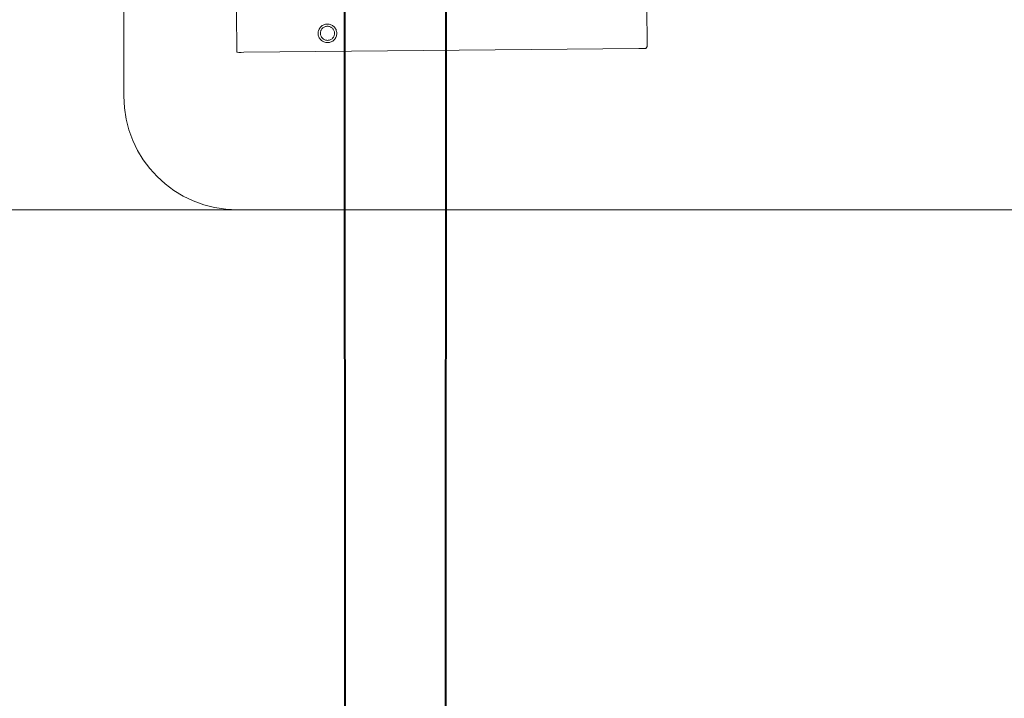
# Model space of a CAD drawing. Header units: millimetres. Extents: x -82287 to 177822, y -399756 to 0.
# Tile 168 of 228: x 52112 to 52134, y -195371 to -195357. Entities that reach past the tile are written whole.
import ezdxf
from ezdxf.enums import TextEntityAlignment as Align
from ezdxf.lldxf.tags import DXFTag

# ---------------------------------------------------------------- set-up
doc = ezdxf.new("R2010")
doc.units = ezdxf.units.MM
doc.header["$MEASUREMENT"] = 0
doc.linetypes.add('SUŁOSZOWA - PB 21 03$0$HIDDEN2', pattern=[4.7625, 3.175, -1.5875])
doc.layers.get('DEFPOINTS').update_dxf_attribs({"lineweight": 50})
doc.layers.add('FL_XREF', color=252, linetype='Continuous')
doc.layers.add('IS_Cyrkulacja', color=7, linetype='DASHWAVE', lineweight=40, true_color=0x800080)
doc.layers.add('IS_Zimna_woda', color=5, linetype='SOLID', lineweight=40, true_color=0x0000ff)
for name, color, linetype, lineweight in [('IS_Zasilanie', 1, 'SOLID', 40), ('SUŁOSZOWA - PB 21 03$0$!! 0_ Istn-sciany', 251, 'Continuous', 0), ('SUŁOSZOWA - PB 21 03$0$!! 0_Opis_pom', 251, 'Continuous', 0), ('SUŁOSZOWA - PB 21 03$0$!! 1_OPIS POM NOWE', 251, 'Continuous', 0), ('SUŁOSZOWA - PB 21 03$0$!! 2_WYBURZENIA DO REMONTU', 251, 'Continuous', 0), ('SUŁOSZOWA - PB 21 03$0$Dimension (ISO)', 251, 'Continuous', 0)]:
    doc.layers.add(name, color=color, linetype=linetype, lineweight=lineweight)
doc.layers.add('SUŁOSZOWA - PB 21 03$0$!!_@ wypos sanit nd', color=251, linetype='Continuous', lineweight=0, plot=False)
doc.styles.add('SUŁOSZOWA - PB 21 03$0$ARIAL', font='tahoma.ttf')
doc.styles.add('SUŁOSZOWA - PB 21 03$0$Note Text (ISO)', font='tahoma.ttf')
tags = doc.linetypes.add('DASHWAVE', pattern='A,10,-5,-20,[138,IS_LineDef.shx,S=2,R=0,X=-20,Y=0],-5', length=40).pattern_tags.tags
tags[16:17] = [DXFTag(74, 4), DXFTag(75, 0), DXFTag(340, '0'), DXFTag(46, 0.0), DXFTag(50, 0.0), DXFTag(44, 0.0), DXFTag(45, 0.0)]
tags[6:7] = [DXFTag(74, 4), DXFTag(75, 0), DXFTag(340, '0'), DXFTag(46, 0.0), DXFTag(50, 0.0), DXFTag(44, 0.0), DXFTag(45, 0.0)]
tags[4:5] = [DXFTag(74, 4), DXFTag(75, 0), DXFTag(340, '0'), DXFTag(46, 0.0), DXFTag(50, 0.0), DXFTag(44, 0.0), DXFTag(45, 0.0)]
tags = doc.linetypes.add('SOLID', pattern=[10, 10, 0]).pattern_tags.tags
tags[6:7] = [DXFTag(74, 4), DXFTag(75, 0), DXFTag(340, '0'), DXFTag(46, 0.0), DXFTag(50, 0.0), DXFTag(44, 0.0), DXFTag(45, 0.0)]
tags[4:5] = [DXFTag(74, 4), DXFTag(75, 0), DXFTag(340, '0'), DXFTag(46, 0.0), DXFTag(50, 0.0), DXFTag(44, 0.0), DXFTag(45, 0.0)]
doc.dimstyles.new('SUŁOSZOWA - PB 21 03$0$Default (ISO)', dxfattribs={"dimscale": 5, "dimtxt": 5, "dimasz": 5, "dimexe": 3.175, "dimexo": 0, "dimgap": 0.762, "dimtad": 1, "dimdec": 0, "dimrnd": 1e-08, "dimzin": 0, "dimtxsty": 'SUŁOSZOWA - PB 21 03$0$Note Text (ISO)', "dimcen": 0.09, "dimdle": 10, "dimclrd": 256, "dimclre": 256, "dimclrt": 256, "dimazin": 0, "dimtfac": 0.70104, "dimtmove": 0, "dimatfit": 3, "dimfxl": 1, "dimtolj": 1, "dimtzin": 0, "dimlwd": -1, "dimlwe": -1, "dimarcsym": 0})

# ---------------------------------------------------------------- blocks, each defined once
blk = doc.blocks.new('SUŁOSZOWA - PB 21 03$0$A$C351F644B')
for p, q in [((-22.5, 2.5), (-22.5, 15)), ((20, 0), (-20, 0))]:
    blk.add_line(p, q)
blk.add_arc((-20, 2.5), 2.5, 180, 270)
blk = doc.blocks.new('SUŁOSZOWA - PB 21 03$0$A$Cff2eaf8b')
for points in [[(0.19864, 0.08252), (0.11173, 0.08169)], [(0.20013, 0.08252), (0.20025, 0.07353)], [(0.10999, 0.07227), (0.10995, 0.08127), (0.11022, 0.08166)]]:
    blk.add_lwpolyline(points)
for points in [[(0.18024, 0.0763), (0.18044, 0.07631), (0.18064, 0.07634), (0.18083, 0.07639), (0.18102, 0.07646), (0.1812, 0.07655), (0.18138, 0.07665), (0.18154, 0.07677), (0.18168, 0.07691), (0.18182, 0.07706), (0.18193, 0.07722), (0.18204, 0.0774), (0.18212, 0.07758), (0.18219, 0.07777), (0.18223, 0.07796), (0.18226, 0.07816), (0.18227, 0.07836), (0.18226, 0.07857), (0.18223, 0.07876), (0.18217, 0.07896), (0.18211, 0.07915), (0.18202, 0.07933), (0.18191, 0.0795), (0.18179, 0.07966), (0.18165, 0.07981), (0.1815, 0.07994), (0.18134, 0.08006), (0.18117, 0.08016), (0.18099, 0.08024), (0.1808, 0.08031), (0.1806, 0.08036), (0.1804, 0.08038), (0.1802, 0.08039), (0.18, 0.08038), (0.1798, 0.08035), (0.17961, 0.0803), (0.17942, 0.08023), (0.17924, 0.08014), (0.17907, 0.08004), (0.17891, 0.07992), (0.17876, 0.07978), (0.17863, 0.07963), (0.17851, 0.07947), (0.17841, 0.07929), (0.17832, 0.07911), (0.17826, 0.07892), (0.17821, 0.07872), (0.17818, 0.07853), (0.17817, 0.07832), (0.17819, 0.07812), (0.17822, 0.07793), (0.17827, 0.07773), (0.17834, 0.07754), (0.17842, 0.07736), (0.17853, 0.07719), (0.17865, 0.07703), (0.17879, 0.07688), (0.17894, 0.07675), (0.1791, 0.07663), (0.17927, 0.07653), (0.17946, 0.07645), (0.17965, 0.07638), (0.17984, 0.07633), (0.18004, 0.07631)], [(0.18023, 0.07679), (0.18038, 0.0768), (0.18053, 0.07682), (0.18068, 0.07686), (0.18082, 0.07691), (0.18096, 0.07698), (0.18109, 0.07706), (0.18121, 0.07715), (0.18132, 0.07725), (0.18143, 0.07737), (0.18151, 0.07749), (0.18159, 0.07762), (0.18166, 0.07776), (0.18171, 0.0779), (0.18174, 0.07805), (0.18176, 0.0782), (0.18177, 0.07835), (0.18176, 0.0785), (0.18174, 0.07866), (0.1817, 0.0788), (0.18164, 0.07895), (0.18158, 0.07908), (0.1815, 0.07921), (0.18141, 0.07933), (0.1813, 0.07944), (0.18119, 0.07955), (0.18107, 0.07964), (0.18093, 0.07971), (0.1808, 0.07978), (0.18065, 0.07983), (0.18051, 0.07986), (0.18036, 0.07988), (0.1802, 0.07989), (0.18005, 0.07988), (0.1799, 0.07986), (0.17975, 0.07982), (0.17961, 0.07976), (0.17947, 0.0797), (0.17935, 0.07962), (0.17922, 0.07953), (0.17911, 0.07942), (0.17901, 0.07931), (0.17892, 0.07919), (0.17884, 0.07906), (0.17878, 0.07892), (0.17873, 0.07877), (0.1787, 0.07863), (0.17867, 0.07848), (0.17867, 0.07832), (0.17868, 0.07817), (0.1787, 0.07802), (0.17874, 0.07787), (0.17879, 0.07773), (0.17886, 0.07759), (0.17894, 0.07746), (0.17903, 0.07734), (0.17913, 0.07723), (0.17925, 0.07713), (0.17937, 0.07704), (0.1795, 0.07696), (0.17964, 0.0769), (0.17978, 0.07685), (0.17993, 0.07682), (0.18008, 0.07679)]]:
    blk.add_lwpolyline(points, close=True)
for centre, major_axis, start_param, end_param in [((0.19863, 0.08251), (0.0015, 0.00001), 0.000034, 1.564556), ((0.11145, 0.08128), (-0.0015, -0.00001), 6.276938, 6.283143), ((0.11172, 0.08167), (0.0015, 0.00001), 1.564549, 3.135353)]:
    blk.add_ellipse(centre, major_axis=major_axis, ratio=0.008666, start_param=start_param, end_param=end_param)
blk = doc.blocks.new('*D1518')
at = {"layer": 'DEFPOINTS', "color": 0, "transparency": 16777216}
for p in [(-689.76, 120.19), (510.24, 120.19), (510.24, 18.75)]:
    blk.add_point(p, dxfattribs=at)
at = {"layer": 'SUŁOSZOWA - PB 21 03$0$Dimension (ISO)', "transparency": 16777216}
for p, q in [((-689.76, 120.19), (-689.76, 2.88)), ((510.24, 120.19), (510.24, 2.88)), ((-664.76, 18.75), (485.24, 18.75))]:
    blk.add_line(p, q, dxfattribs=at)
for points in [[(-664.76, 22.92), (-664.76, 14.58), (-689.76, 18.75)], [(485.24, 22.92), (485.24, 14.58), (510.24, 18.75)]]:
    blk.add_solid(points, dxfattribs=at)
at = {"layer": 'SUŁOSZOWA - PB 21 03$0$Dimension (ISO)', "lineweight": 9, "transparency": 16777216, "insert": (-160.63, 48.6), "char_height": 25, "attachment_point": 1, "style": 'SUŁOSZOWA - PB 21 03$0$Note Text (ISO)'}
blk.add_mtext('\\A1;1200', dxfattribs=at)
blk = doc.blocks.new('ogrzewanie_1')
at = {"layer": 'IS_Zasilanie'}
blk.add_line((52057.004, -149538.031), (52057.509, -150603.002), dxfattribs=at)
blk = doc.blocks.new('woda_1')
at = {"layer": 'IS_Cyrkulacja'}
blk.add_line((-28309.908, -225476.617), (-28310.73, -227338.643), dxfattribs=at)
blk = doc.blocks.new('SUŁOSZOWA - PB 21 03$0$A$C11ef928a')
at = {"layer": 'SUŁOSZOWA - PB 21 03$0$Dimension (ISO)', "lineweight": 9}
dim = blk.add_linear_dim(base=(510.24, 18.75), p1=(-689.76, 120.19), p2=(510.24, 120.19), angle=180, dimstyle='SUŁOSZOWA - PB 21 03$0$Default (ISO)', override={"dimdec": 0, "dimlfac": 1, "dimtp": 0, "dimtm": 0, "dimtdec": 2, "dimtofl": 0, "dimatfit": 1}, dxfattribs=at)
dim.commit()
dim.dimension.update_dxf_attribs({"geometry": '*D1518', "text_midpoint": (-125.68, 18.75), "dimtype": 128})
blk = doc.blocks.new('SUŁOSZOWA - PB 21 03')
at = {"layer": 'SUŁOSZOWA - PB 21 03$0$!! 0_ Istn-sciany'}
blk.add_lwpolyline([(52030.71142, -195413.5883), (52144.71142, -195413.5883)], dxfattribs=at)
at = {"xscale": -0.1, "yscale": 0.1, "zscale": 0.1, "rotation": 90}
blk.add_blockref('SUŁOSZOWA - PB 21 03$0$A$C11ef928a', (82225.12684, -195364.3052), dxfattribs=at)
at = {"layer": 'SUŁOSZOWA - PB 21 03$0$!! 2_WYBURZENIA DO REMONTU', "linetype": 'SUŁOSZOWA - PB 21 03$0$HIDDEN2', "ltscale": 3}
blk.add_blockref('SUŁOSZOWA - PB 21 03$0$A$C351F644B', (52074.71142, -195413.5883), dxfattribs=at)
at = {"layer": 'SUŁOSZOWA - PB 21 03$0$!!_@ wypos sanit nd', "xscale": 100, "yscale": 100, "zscale": 100, "rotation": 180}
blk.add_blockref('SUŁOSZOWA - PB 21 03$0$A$Cff2eaf8b', (52074.71125, -195401.87226), dxfattribs=at)
at = {"layer": 'SUŁOSZOWA - PB 21 03$0$!! 0_Opis_pom', "ltscale": 0.7, "style": 'SUŁOSZOWA - PB 21 03$0$ARIAL'}
for tag, p in [('B0,19', (52679.2094, -194257.55204)), ('B2,14', (73874.0461, -194402.0887)), ('B2,12', (73342.49259, -194413.89249)), ('B1,21', (60405.50261, -194427.18207)), ('B2,11', (73069.01144, -194438.89383)), ('B2,16', (75195.07765, -194441.83446)), ('A1,16', (59129.54925, -194448.08429)), ('B1,19', (59914.81903, -194448.15658)), ('B1/17', (59524.53699, -194450.37428)), ('1,23', (61575.22173, -194450.37428)), ('1,22', (60947.33929, -194456.1144)), ('A1,1', (58808.06672, -194460.94161)), ('B0,15', (51514.15008, -194461.8073)), ('B3,7', (87459.81312, -194465.07097)), ('B3,3', (88235.73906, -194465.79732)), ('B2,19.1', (76701.67035, -194466.03695)), ('B2,17', (75506.7465, -194471.3759)), ('B1,18', (59715.51745, -194473.87108)), ('B0,18', (52071.43815, -194478.40179)), ('B3,8', (90006.66539, -194478.47972)), ('B3,6', (86826.65132, -194483.15512)), ('B2,15', (74566.38885, -194487.81114)), ('B2,10', (72728.63362, -194489.37283)), ('B1,20', (60198.53687, -194490.17374)), ('B2,13', (73649.91716, -194500.01242)), ('A0,6', (49094.40602, -194505.72387)), ('A2,5', (72452.45009, -194505.90583)), ('A1,6', (58565.96262, -194514.50753)), ('B1,1', (61908.24378, -194515.48656)), ('A0,4', (49692.81919, -194517.93289)), ('B0,22', (54187.56644, -194519.04308)), ('A0,3', (49906.53818, -194524.03766)), ('B0,20', (53125.45224, -194527.8835)), ('A0,5', (49399.71914, -194533.19455)), ('B0,21', (53847.26622, -194535.08002)), ('B1,3', (62229.35503, -194604.49851)), ('B2,18', (75922.43604, -194612.23635)), ('B2,19', (77152.69039, -194617.53776)), ('A3,4', (85509.27934, -194642.47136)), ('B0,24B', (54824.42896, -194684.26784)), ('B1,4', (63476.45184, -194691.11207)), ('B0,16', (51457.40872, -194704.43091)), ('B0,13', (50367.63944, -194706.5583)), ('B0,17', (51897.58569, -194706.77195)), ('A2,4', (71695.75649, -194707.44268)), ('A1,5', (58149.22649, -194724.80163)), ('A2.1', (72371.45884, -194731.56251)), ('B0,23', (54542.05776, -194742.93939)), ('A1,2', (58744.42262, -194746.622)), ('B1,2D', (60756.29674, -194750.92727)), ('A1,15', (59129.54925, -194780.73348)), ('A3.1', (86079.08704, -194786.62422)), ('B0,14', (50962.60809, -194789.06568)), ('B1,4', (63483.03852, -194791.04365)), ('A0,2', (49295.91259, -194810.95246)), ('B2.7', (74548.27897, -194836.12781)), ('B3,2', (89035.72921, -194837.99287)), ('B1,2B', (62374.83512, -194841.86715)), ('B0,7', (52851.95551, -194845.56115)), ('B1,2A', (61803.35407, -194869.27513)), ('B0,8', (51561.38742, -194890.27848)), ('A3.2', (86016.50296, -195004.88875)), ('A1,3', (58810.05243, -195008.83917)), ('A0,1', (49914.27925, -195025.82804)), ('A0,10', (49695.87246, -195042.9259)), ('B0,17', (51225.06492, -195049.74007)), ('B2.2', (74976.1855, -195068.47988)), ('B0,6', (52110.41055, -195069.39267)), ('A2.2', (72371.45884, -195070.78713)), ('B1,8', (61403.63433, -195071.25189)), ('A0,7', (49042.50308, -195082.6056)), ('B3,11', (88623.94853, -195099.23575)), ('B3,4', (87612.56208, -195132.78192)), ('B3,5', (86839.47632, -195174.05241)), ('B0,12', (50313.60595, -195207.52936)), ('B0,11', (50726.178, -195219.06638)), ('B3,10', (89778.42161, -195220.68871)), ('B1,6', (63686.26823, -195231.3997)), ('B0,24A', (54359.17011, -195245.97867)), ('A1,4', (58093.66276, -195250.96213)), ('B0,10', (51476.34179, -195259.44699)), ('B3,9', (90479.74099, -195260.18621)), ('A0,11', (49643.96951, -195271.84772)), ('B1,14', (59332.54805, -195280.73534)), ('B2,21', (75970.16114, -195290.81005)), ('B0,9', (51798.4912, -195291.17482)), ('A0,8', (49042.50308, -195293.21363)), ('B1,13', (60186.62513, -195314.46953)), ('B2,9', (73175.51251, -195317.21162)), ('B1,5', (63419.22943, -195317.21026)), ('A2.3', (71832.37045, -195318.78232)), ('B2,4', (74493.5947, -195318.7733)), ('A3,3', (85569.83931, -195318.78232)), ('B2,3', (74674.2815, -195319.28036)), ('B1,10', (60892.94126, -195319.45825)), ('B0,3', (52068.59538, -195319.60465)), ('B3,1', (88723.65615, -195329.98594)), ('B2,8', (73894.209, -195338.18956)), ('B2,20', (77211.021, -195343.82367)), ('B1,9', (61058.12383, -195344.48743)), ('B2.1', (75304.74121, -195348.36327)), ('B0,2', (52227.2348, -195357.98297)), ('B1,2C', (61827.40698, -195369.02625)), ('B1,7', (62134.52151, -195372.05069)), ('B0,1', (53061.17304, -195403.85659)), ('A0,9', (49001.50444, -195413.15723)), ('A0,12', (49689.76592, -195485.50737)), ('B0,4', (52224.78303, -195500.96352)), ('B2,5', (74686.48999, -195507.24036)), ('B1,11', (61050.00078, -195512.89565)), ('B1,12', (60864.00751, -195544.00738)), ('B2,6', (74499.29165, -195549.55175)), ('B0,5', (52066.14362, -195556.83806)), ('C2,2', (74812.78942, -195865.8959)), ('C1,3', (61091.58871, -195973.27844)), ('C0,2A', (52278.30875, -196050.48297)), ('C0,1', (52808.36775, -196132.34208)), ('C1,2', (61690.27405, -196439.72387)), ('C1,1', (62060.59754, -196465.28533)), ('C3,1', (88979.71614, -196545.67785)), ('C0,2B', (53028.88223, -196668.8019)), ('C1,4', (61008.68123, -196686.32122)), ('C2,1', (75334.65984, -196786.2197)), ('C2,3', (74834.65119, -196933.26657)), ('C1,5', (61062.7252, -196991.42453)), ('C1,10', (62127.38542, -196998.81344)), ('C1,9', (62147.33751, -197289.53424)), ('C1,6', (61131.41824, -197329.69535)), ('C0,3', (52181.98562, -197341.92176)), ('D1,1', (73931.12245, -197584.03121)), ('C0,4', (52345.96562, -197596.60561)), ('D0,18', (60296.49264, -197617.95269)), ('C2,4', (75243.70451, -197663.89)), ('D0,7', (59141.53804, -197722.84718)), ('C1,7', (61222.2575, -197737.18052)), ('D0,17', (60701.16801, -197741.44864)), ('D1,4', (73157.19908, -197744.29721)), ('D0,3', (59562.25866, -197751.14316)), ('D1,6', (72757.78643, -197751.22612)), ('D0,6', (58741.71849, -197802.61699)), ('D0,10', (58357.73602, -197820.93991)), ('D,09', (59195.67196, -197881.51243)), ('C0,5', (52269.72696, -197902.4362)), ('C0,6', (52872.93793, -197917.07354)), ('D0,2', (59943.06082, -197917.06725)), ('D1,3', (73475.28953, -197924.29875)), ('D0,16', (60721.3534, -197935.2949)), ('D0,8', (59058.9008, -197963.64925)), ('D0,5', (59448.52586, -197969.8061)), ('C2,5', (74555.08284, -197988.7886)), ('D1,5', (73291.61607, -197999.29956)), ('D0,4', (59655.02693, -198042.2589)), ('D0,15', (60692.12223, -198127.4643)), ('D1,2', (73578.07819, -198172.30068)), ('D0,1', (59931.33074, -198173.12806)), ('D0,11', (58161.27105, -198211.45823)), ('D0,12', (58250.99458, -198537.17631)), ('D0,13', (58250.99458, -198764.99605)), ('D1,7', (71854.87376, -198786.88467)), ('D0,14', (59130.08589, -198795.3373)), ('D1,8', (71715.35366, -199212.44512))]:
    blk.add_attdef(tag, text='', height=11.968, dxfattribs=at).set_placement(p, align=Align.MIDDLE_CENTER)
at = {"layer": 'SUŁOSZOWA - PB 21 03$0$!! 1_OPIS POM NOWE', "style": 'SUŁOSZOWA - PB 21 03$0$ARIAL'}
for tag, p in [('C1.7A', (61271.6179, -197538.30303)), ('C2.5B', (74970.66097, -197546.70728)), ('C2,5C', (74903.71123, -197659.13664)), ('C2.4', (75374.07862, -197726.11453)), ('D1,2B', (74322.25834, -197791.43247)), ('C1.7C', (61260.26049, -197811.38428)), ('C1.8B', (61588.27341, -197817.62151)), ('C1.8A', (61884.42005, -197818.94854)), ('C1.7B', (61322.12354, -197933.89849)), ('C2,5A', (74943.41937, -197993.49482)), ('E1.2', (62164.78326, -198139.98688)), ('E1.5E', (62692.10372, -198153.27854)), ('D1,2C', (73419.9359, -198156.57844)), ('E3.1', (88990.58975, -198158.87886)), ('E2.9', (75361.45041, -198161.88904)), ('E2.7', (76022.45692, -198162.26272)), ('D1,2A', (74280.17915, -198172.30068)), ('E1.5D', (62993.60773, -198185.416)), ('E1.1', (61330.46191, -198191.9806)), ('E1.5C', (63016.9343, -198246.3437)), ('E1.5B', (63264.15117, -198307.8661)), ('E3.2', (88781.41347, -198385.24275)), ('E1.6', (61022.6264, -198421.00827)), ('E2.2', (74782.75417, -198427.85813)), ('E2.8', (75757.29014, -198437.09188)), ('E2.6', (76531.8031, -198444.40756)), ('E3.4', (89392.22607, -198450.03942)), ('E1.5A', (63049.47589, -198456.39852)), ('E1.5G', (62892.39981, -198586.12622)), ('E1.5F', (62736.15118, -198589.14592)), ('E1,4', (61888.25021, -198652.6996)), ('E2.1', (75803.99631, -198697.05773)), ('E1.5L', (63297.7633, -198733.65678)), ('E1.3', (61058.5992, -198806.28147)), ('E1.5H', (62893.53005, -198830.01758)), ('E2,3', (74778.52304, -198843.9541)), ('E3.3', (89150.95684, -198867.32581)), ('E1.5K', (63266.15427, -198904.67789)), ('E1.5I', (62723.74907, -199005.87002)), ('E2.4', (75135.87669, -199083.20857)), ('E2.5', (76615.04061, -199164.91143)), ('E1.5J', (63204.25187, -199215.697))]:
    blk.add_attdef(tag, text='', height=11.968, dxfattribs=at).set_placement(p, align=Align.MIDDLE_CENTER)

msp = doc.modelspace()

# ---------------------------------------------------------------- block references
at = {"layer": 'FL_XREF'}
msp.add_blockref('SUŁOSZOWA - PB 21 03', (62.282, 52.898), dxfattribs=at)
at = {"layer": 'IS_Zasilanie'}
msp.add_blockref('ogrzewanie_1', (62.282, -45697.722), dxfattribs=at)
at = {"layer": 'IS_Zimna_woda'}
msp.add_blockref('woda_1', (80431.534, 30245.632), dxfattribs=at)

doc.saveas('drawing.dxf')
